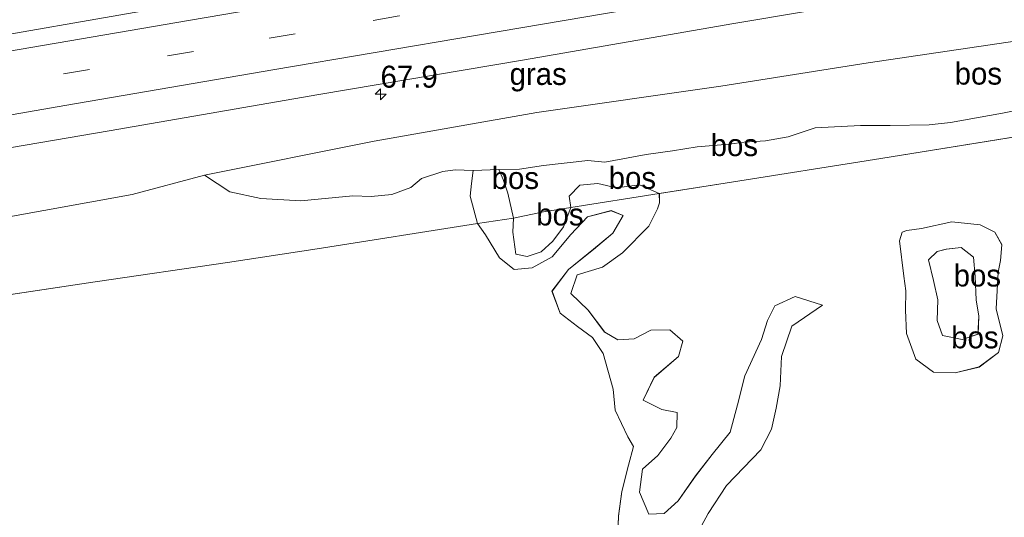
# Model space of a CAD drawing. Header units: millimetres. Extents: x 180000 to 190000, y 466229 to 468626.
# Tile 3 of 202: x 180112 to 180224, y 467556 to 467613. Entities that reach past the tile are written whole.
import ezdxf
from ezdxf.enums import TextEntityAlignment as Align

# ---------------------------------------------------------------- set-up
doc = ezdxf.new("R2010")
doc.units = ezdxf.units.MM
doc.linetypes.add('39strp', pattern=[12, 3, -9])
for name, color, linetype, lineweight in [('af-bs-rasterhekwerk', 8, 'hekwerk', 18), ('as-bs-kilometr', 13, 'Continuous', 18), ('bp-b5-bos', 93, 'Continuous', 18), ('bp-b5-grasland', 93, 'Continuous', 18), ('gw-bs-kruinlijn', 93, 'Continuous', 18), ('gw-bs-teenlijn', 93, 'Continuous', 18), ('mk-bs-39streep 0.15', 8, '39strp', 18), ('mk-bs-streep 0.15', 8, 'Continuous', 18), ('vh-b5-verh_soort', 8, 'Continuous', 18)]:
    doc.layers.add(name, color=color, linetype=linetype, lineweight=lineweight)
doc.styles.add('rtw_iso', font='iso-rtw.shx')
doc.linetypes.add('hekwerk', pattern='A,7,-1.5,[1,RTW.shx,S=0.75,R=0,X=0,Y=0],-1.5', length=10)

# ---------------------------------------------------------------- blocks, each defined once
blk = doc.blocks.new('dtbattr-r')
at = {"style": 'rtw_iso'}
blk.add_attdef('TAG', text='', height=2.5, dxfattribs=at).set_placement((0, 0), align=Align.MIDDLE_CENTER)
blk = doc.blocks.new('d33az_ACAD_1_FMEBLOCK69')
at = {"layer": 'bp-b5-bos'}
for points in [[(-35.52, 46.21, 28.26), (-12.76, 49.63, 28.41), (2.29, 51.83, 28.83), (12.49, 53.38, 29.62), (30.74, 56.26, 29.39), (31.65, 54.96, 29.56), (33.24, 52.35, 29.72), (34.9, 51.01, 29.64), (36.94, 51.22, 29.62), (39.24, 52.45, 29.62), (41.34, 54.99, 29.55), (43.24, 57.01, 29.57), (45.95, 57.71, 29.63), (47.3, 57.15, 29.67), (46.14, 55.15, 29.64), (43.93, 53.31, 29.68), (41.09, 51.01, 29.66), (39.21, 48.55, 29.63), (40.15, 46.05, 29.53), (42.12, 44.55, 29.63), (43.82, 43.29, 29.73), (45.04, 41.49, 29.83), (46.16, 37.43, 29.83), (46.38, 35.02, 29.75), (47.84, 31.98, 29.64), (48.49, 30.88, 29.62), (47.9, 28.76, 29.57), (47.14, 25.79, 29.65), (46.78, 22.99, 29.61), (46.65, 19.95, 29.61)], [(54.74, 19.15, 29.65), (56.97, 23.29, 29.58), (59.06, 26.47, 29.7), (62.96, 30.53, 29.58), (64.17, 32.88, 29.53), (64.7, 35.24, 29.51), (65.17, 37.81, 29.5), (65.32, 41.14, 29.43), (66.48, 44.57, 29.39), (69.98, 46.98, 29.41), (66.88, 47.97, 29.66), (64.56, 46.91, 29.77), (63.73, 45.21, 29.93), (63.05, 43.06, 30.02), (61.14, 38.94, 30.13), (60.31, 35.62, 30.1), (59.47, 32.53, 30.08), (57.42, 29.99, 29.99), (55.52, 27.54, 29.97), (53.54, 24.73, 30.07), (51.96, 23.28, 30.05), (50.22, 23.21, 30.06), (49.16, 25.71, 30.08), (49.49, 28.31, 30.06), (51.24, 29.87, 30.05), (52.71, 31.85, 30.08), (53.39, 33.07, 30.09), (53.44, 34.78, 30.16), (51.71, 35.11, 30.17), (49.57, 36.18, 30.07), (50.82, 38.76, 30.09), (53.58, 41.13, 30.14), (54.07, 42.86, 30.17), (52.61, 44.18, 30.27), (50.46, 44.11, 30.28), (48.54, 43.14, 30.28), (46.69, 43.04, 30.33), (45.2, 43.91, 30.36), (43.32, 46.4, 30.41), (41.35, 48.28, 30.4), (42.07, 50.41, 30.3), (44.94, 51.27, 30.22), (47.23, 52.9, 30.14), (50.22, 55.95, 29.95), (51.2, 57.93, 29.95), (51.44, 58.6, 29.95), (51.42, 59.65, 29.83), (58.9, 60.83, 30.08), (76.6, 63.66, 29.72), (94.49, 66.52, 29.8)]]:
    blk.add_polyline3d(points, dxfattribs=at)
blk.add_polyline3d([(79.46, 48.6, 29.68), (79.4, 46.4, 29.6), (79.53, 43.74, 29.56), (80.57, 40.82, 29.59), (82.6, 39.35, 29.55), (85.05, 39.28, 29.44), (87.78, 39.93, 29.4), (90, 41.58, 29.48), (90.49, 43.48, 29.53), (89.74, 46.54, 29.63), (89.96, 50.72, 29.67), (90.22, 52.05, 29.67), (90.38, 53.84, 29.68), (89.58, 55.27, 29.67), (87.91, 56.09, 29.72), (84.7, 56.46, 29.65), (81.23, 55.7, 29.63), (79.55, 55.46, 29.7), (79.03, 55.25, 29.7), (78.73, 54.3, 29.7), (79.23, 50.26, 29.71)], close=True, dxfattribs=at)
blk = doc.blocks.new('d33az_ACAD_1_FMEBLOCK108')
at = {"layer": 'bp-b5-bos'}
for points in [[(5.77, 5.98, 29.68), (5.61, 4.19, 29.67), (5.35, 2.85, 29.67), (5.13, -1.33, 29.63), (5.88, -4.39, 29.53), (5.39, -6.29, 29.48), (3.17, -7.93, 29.4), (0.44, -8.59, 29.44), (-2.01, -8.52, 29.55), (-4.04, -7.05, 29.59), (-5.08, -4.13, 29.56), (-5.21, -1.47, 29.6), (-5.15, 0.74, 29.68), (-5.38, 2.39, 29.71), (-5.88, 6.43, 29.7), (-5.58, 7.38, 29.7), (-5.06, 7.59, 29.7), (-3.39, 7.83, 29.63), (0.09, 8.59, 29.65), (3.3, 8.22, 29.72), (4.97, 7.4, 29.67)], [(-0.99, -4.34, 29.97), (1.24, -4.79, 29.98), (3.05, -4.21, 29.93), (3.14, -2.15, 29.97), (2.83, -0.3, 29.98), (2.71, 2.35, 29.81), (2.52, 4.56, 29.86), (1.14, 5.64, 30.15), (-0.55, 5.45, 30.36), (-1.6, 5.19, 30.23), (-2.57, 4.25, 30.16), (-2.03, 1.9, 30.03), (-1.51, -0.29, 30.01), (-1.58, -2.65, 29.96)]]:
    blk.add_polyline3d(points, close=True, dxfattribs=at)
blk = doc.blocks.new('hecto')
for p, q in [((0, 0.625), (-0.625, 0)), ((0, -0.625), (0, 0.625)), ((-0.625, 0), (0.625, 0)), ((0.625, 0), (0, -0.625))]:
    blk.add_line(p, q)
blk = doc.blocks.new('dtbattr')
at = {"style": 'rtw_iso'}
blk.add_attdef('TAG', (0.59, 0.87), '', height=2.5, dxfattribs=at)

msp = doc.modelspace()

# ---------------------------------------------------------------- linework, layer by layer
at = {"layer": 'af-bs-rasterhekwerk'}
for points in [[(180285.76, 467609.59, 31.1), (180282.72, 467608.98, 32.25), (180276.52, 467607.88, 33.32), (180267.42, 467606.07, 33.79), (180262.21, 467605.25, 33.5), (180245.94, 467602.55, 31.53), (180235.29, 467600.91, 30.28), (180227.82, 467599.68, 29.8), (180209.94, 467596.81, 29.72), (180192.23, 467593.98, 30.08), (180184.75, 467592.8, 29.83)], [(180000, 467563.42, 27.88), (180009.55, 467564.95, 27.85), (180026.16, 467568.05, 27.92), (180038.23, 467570.11, 27.99), (180058.31, 467573.51, 28.18), (180059.85, 467573.39, 28.2), (180061.53, 467573.94, 28.15), (180073.85, 467575.79, 28.18), (180097.81, 467579.36, 28.26), (180120.58, 467582.78, 28.41), (180135.63, 467584.98, 28.83), (180145.83, 467586.53, 29.62), (180164.08, 467589.41, 29.39), (180168.15, 467590.02, 29.81), (180171.58, 467590.74, 29.91), (180174.68, 467591.21, 29.5), (180184.75, 467592.8, 29.83)]]:
    msp.add_polyline3d(points, dxfattribs=at)
at = {"layer": 'bp-b5-bos'}
for points in [[(180226.58, 467602.51, 29.98), (180223.8, 467601.96, 29.96), (180217.87, 467600.9, 29.94), (180215.45, 467600.62, 29.92), (180211, 467600.56, 29.99), (180207.65, 467600.53, 30.1), (180202.49, 467600.28, 30.4), (180199.42, 467599.27, 30.71), (180196.81, 467598.79, 30.81), (180194.4, 467598.66, 30.46), (180192.68, 467598.42, 30.43), (180189.07, 467598.13, 30.31), (180186.24, 467597.68, 30.2), (180183.25, 467597.25, 30.03), (180178.55, 467596.38, 30.13), (180176.6, 467596.57, 30.09), (180171.59, 467596.01, 30), (180168.84, 467595.6, 29.96), (180166.48, 467595.53, 29.77), (180163.59, 467595.43, 29.53), (180161.52, 467595.49, 29.66), (180160.13, 467595.3, 29.66), (180157.69, 467594.52, 29.87), (180156.49, 467593.5, 29.95), (180154.32, 467592.7, 29.87), (180151.99, 467592.49, 29.73), (180149.9, 467592.54, 29.84), (180143.96, 467591.97, 29.78), (180139.41, 467592.26, 29.43), (180135.89, 467593.01, 29.32), (180133.01, 467594.91, 28.7), (180152.32, 467598.75, 28.9), (180170.81, 467602.02, 28.86), (180191.74, 467605.02, 29.12), (180208.5, 467607.69, 29.08), (180226.73, 467610.37, 29.17)], [(180227.82, 467599.68, 29.8), (180209.94, 467596.81, 29.72), (180192.23, 467593.98, 30.08), (180184.75, 467592.8, 29.83), (180182.51, 467593.81, 29.97), (180179.89, 467593.46, 29.88), (180177.74, 467593.96, 29.87), (180175.69, 467593.76, 29.84), (180174.5, 467592.51, 29.84), (180174.68, 467591.21, 29.5), (180171.58, 467590.74, 29.91), (180168.15, 467590.02, 29.81), (180167.52, 467592.85, 29.94), (180166.99, 467594.42, 29.94), (180166.48, 467595.53, 29.77), (180168.84, 467595.6, 29.96), (180171.59, 467596.01, 30), (180176.6, 467596.57, 30.09), (180178.55, 467596.38, 30.13), (180183.25, 467597.25, 30.03), (180186.24, 467597.68, 30.2), (180189.07, 467598.13, 30.31), (180192.68, 467598.42, 30.43), (180194.4, 467598.66, 30.46), (180196.81, 467598.79, 30.81), (180199.42, 467599.27, 30.71), (180202.49, 467600.28, 30.4), (180207.65, 467600.53, 30.1), (180211, 467600.56, 29.99), (180215.45, 467600.62, 29.92), (180217.87, 467600.9, 29.94), (180223.8, 467601.96, 29.96), (180226.58, 467602.51, 29.98)], [(180099.83, 467588.21, 28.51), (180124.79, 467592.69, 28.65), (180133.01, 467594.91, 28.7), (180135.89, 467593.01, 29.32), (180139.41, 467592.26, 29.43), (180143.96, 467591.97, 29.78), (180149.9, 467592.54, 29.84), (180151.99, 467592.49, 29.73), (180154.32, 467592.7, 29.87), (180156.49, 467593.5, 29.95), (180157.69, 467594.52, 29.87), (180160.13, 467595.3, 29.66), (180161.52, 467595.49, 29.66), (180163.59, 467595.43, 29.53), (180163.4, 467593.97, 29.61), (180163.22, 467592.53, 29.6), (180164.08, 467589.41, 29.39), (180145.83, 467586.53, 29.62), (180135.63, 467584.98, 28.83), (180120.58, 467582.78, 28.41), (180097.81, 467579.36, 28.26)], [(180179.99, 467553.1, 29.61), (180180.11, 467556.15, 29.61), (180180.48, 467558.94, 29.65), (180181.24, 467561.91, 29.57), (180181.83, 467564.03, 29.62), (180181.17, 467565.13, 29.64), (180179.72, 467568.17, 29.75), (180179.5, 467570.58, 29.83), (180178.38, 467574.64, 29.83), (180177.16, 467576.44, 29.73), (180175.45, 467577.7, 29.63), (180173.49, 467579.2, 29.53), (180172.54, 467581.7, 29.63), (180174.43, 467584.17, 29.66), (180177.27, 467586.47, 29.68), (180179.48, 467588.31, 29.64), (180180.64, 467590.3, 29.67), (180179.28, 467590.87, 29.63), (180176.57, 467590.16, 29.57), (180174.68, 467588.14, 29.55), (180172.58, 467585.6, 29.62), (180170.27, 467584.37, 29.62), (180168.24, 467584.17, 29.64), (180166.58, 467585.5, 29.72), (180164.99, 467588.11, 29.56), (180164.08, 467589.41, 29.39), (180168.15, 467590.02, 29.81), (180168.09, 467588.41, 29.95), (180168.43, 467585.93, 29.93), (180169.7, 467585.64, 29.85), (180171.3, 467586.2, 29.8), (180172.64, 467587.4, 29.76), (180173.85, 467589.04, 29.68), (180174.68, 467591.21, 29.5), (180184.75, 467592.8, 29.83), (180184.77, 467591.75, 29.95), (180184.54, 467591.08, 29.95), (180183.56, 467589.1, 29.95), (180180.57, 467586.05, 30.14), (180178.27, 467584.42, 30.22), (180175.41, 467583.57, 30.3), (180174.69, 467581.43, 30.4), (180176.66, 467579.55, 30.41), (180178.53, 467577.06, 30.36), (180180.02, 467576.19, 30.33), (180181.87, 467576.29, 30.28), (180183.8, 467577.26, 30.28), (180185.95, 467577.33, 30.27), (180187.41, 467576.01, 30.17), (180186.92, 467574.28, 30.14), (180184.15, 467571.92, 30.09), (180182.91, 467569.33, 30.07), (180185.05, 467568.26, 30.17), (180186.78, 467567.93, 30.16), (180186.73, 467566.22, 30.09), (180186.05, 467565, 30.08), (180184.58, 467563.02, 30.05), (180182.83, 467561.47, 30.06), (180182.5, 467558.86, 30.08), (180183.56, 467556.36, 30.06), (180185.3, 467556.43, 30.05), (180186.88, 467557.88, 30.07), (180188.86, 467560.7, 29.97), (180190.76, 467563.14, 29.99), (180192.8, 467565.68, 30.08), (180193.65, 467568.77, 30.1), (180194.48, 467572.09, 30.13), (180196.39, 467576.22, 30.02), (180197.06, 467578.36, 29.93), (180197.9, 467580.06, 29.77), (180200.22, 467581.12, 29.66), (180203.32, 467580.13, 29.41), (180199.82, 467577.72, 29.39), (180198.66, 467574.29, 29.43), (180198.51, 467570.96, 29.5), (180198.04, 467568.39, 29.51), (180197.51, 467566.03, 29.53), (180196.29, 467563.68, 29.58), (180192.4, 467559.62, 29.7), (180190.3, 467556.44, 29.58), (180188.08, 467552.3, 29.65)]]:
    msp.add_polyline3d(points, dxfattribs=at)
for points in [[(180168.15, 467590.02, 29.81), (180164.08, 467589.41, 29.39), (180163.22, 467592.53, 29.6), (180163.4, 467593.97, 29.61), (180163.59, 467595.43, 29.53), (180166.48, 467595.53, 29.77), (180166.99, 467594.42, 29.94), (180167.52, 467592.85, 29.94)], [(180177.74, 467593.96, 29.87), (180179.89, 467593.46, 29.88), (180182.51, 467593.81, 29.97), (180184.75, 467592.8, 29.83), (180174.68, 467591.21, 29.5), (180174.5, 467592.51, 29.84), (180175.69, 467593.76, 29.84)], [(180171.3, 467586.2, 29.8), (180169.7, 467585.64, 29.85), (180168.43, 467585.93, 29.93), (180168.09, 467588.41, 29.95), (180168.15, 467590.02, 29.81), (180171.58, 467590.74, 29.91), (180174.68, 467591.21, 29.5), (180173.85, 467589.04, 29.68), (180172.64, 467587.4, 29.76)], [(180220.99, 467576.81, 29.93), (180219.18, 467576.23, 29.98), (180216.96, 467576.68, 29.97), (180216.37, 467578.37, 29.96), (180216.44, 467580.73, 30.01), (180215.92, 467582.92, 30.03), (180215.38, 467585.27, 30.16), (180216.35, 467586.21, 30.23), (180217.39, 467586.47, 30.36), (180219.09, 467586.66, 30.15), (180220.47, 467585.58, 29.86), (180220.66, 467583.37, 29.81), (180220.78, 467580.72, 29.98), (180221.09, 467578.88, 29.97)]]:
    msp.add_polyline3d(points, close=True, dxfattribs=at)
at = {"layer": 'bp-b5-grasland'}
for points in [[(180237.03, 467632.51, 29.22), (180206.58, 467627.32, 29.04), (180176.06, 467622.12, 28.91), (180145.69, 467616.89, 28.74), (180127.65, 467613.84, 28.7), (180104.5, 467609.83, 28.55)], [(180226.73, 467610.37, 29.17), (180208.5, 467607.69, 29.08), (180191.74, 467605.02, 29.12), (180170.81, 467602.02, 28.86), (180152.32, 467598.75, 28.9), (180133.01, 467594.91, 28.7), (180124.79, 467592.69, 28.65), (180099.83, 467588.21, 28.51), (180084, 467584.89, 28.41), (180078, 467583.75, 28.35), (180061.47, 467581.03, 28.34), (180017.07, 467573.01, 27.98), (180000, 467570.52, 28.02), (180000, 467579.06, 28.29), (180028.16, 467584, 28.39), (180052.04, 467588.05, 28.58), (180075.21, 467591.96, 28.69), (180098.38, 467595.88, 28.8), (180122.17, 467599.95, 28.89), (180146.02, 467604.08, 29), (180169.2, 467607.98, 29.08), (180193.22, 467612.13, 29.21), (180218.12, 467616.34, 29.35), (180241.69, 467620.35, 29.46)]]:
    msp.add_polyline3d(points, dxfattribs=at)
at = {"layer": 'gw-bs-kruinlijn'}
for points in [[(180226.58, 467602.51, 29.98), (180223.8, 467601.96, 29.96), (180217.87, 467600.9, 29.94), (180215.45, 467600.62, 29.92), (180211, 467600.56, 29.99), (180207.65, 467600.53, 30.1), (180202.49, 467600.28, 30.4), (180199.42, 467599.27, 30.71), (180196.81, 467598.79, 30.81), (180194.4, 467598.66, 30.46), (180192.68, 467598.42, 30.43), (180189.07, 467598.13, 30.31), (180186.24, 467597.68, 30.2), (180183.25, 467597.25, 30.03), (180178.55, 467596.38, 30.13), (180176.6, 467596.57, 30.09), (180171.59, 467596.01, 30), (180168.84, 467595.6, 29.96), (180166.48, 467595.53, 29.77)], [(180133.01, 467594.91, 28.7), (180135.89, 467593.01, 29.32), (180139.41, 467592.26, 29.43), (180143.96, 467591.97, 29.78), (180149.9, 467592.54, 29.84), (180151.99, 467592.49, 29.73), (180154.32, 467592.7, 29.87), (180156.49, 467593.5, 29.95), (180157.69, 467594.52, 29.87), (180160.13, 467595.3, 29.66), (180161.52, 467595.49, 29.66), (180163.59, 467595.43, 29.53), (180166.48, 467595.53, 29.77)], [(180166.48, 467595.53, 29.77), (180166.99, 467594.42, 29.94)], [(180184.77, 467591.75, 29.95), (180184.75, 467592.8, 29.83), (180182.51, 467593.81, 29.97), (180179.89, 467593.46, 29.88), (180177.74, 467593.96, 29.87), (180175.69, 467593.76, 29.84), (180174.5, 467592.51, 29.84), (180174.68, 467591.21, 29.5), (180173.85, 467589.04, 29.68), (180172.64, 467587.4, 29.76), (180171.3, 467586.2, 29.8), (180169.7, 467585.64, 29.85), (180168.43, 467585.93, 29.93), (180168.09, 467588.41, 29.95), (180168.15, 467590.02, 29.81), (180167.52, 467592.85, 29.94), (180166.99, 467594.42, 29.94)], [(180184.77, 467591.75, 29.95), (180184.54, 467591.08, 29.95), (180183.56, 467589.1, 29.95), (180180.57, 467586.05, 30.14), (180178.27, 467584.42, 30.22), (180175.41, 467583.57, 30.3), (180174.69, 467581.43, 30.4), (180176.66, 467579.55, 30.41), (180178.53, 467577.06, 30.36), (180180.02, 467576.19, 30.33), (180181.87, 467576.29, 30.28), (180183.8, 467577.26, 30.28), (180185.95, 467577.33, 30.27), (180187.41, 467576.01, 30.17), (180186.92, 467574.28, 30.14), (180184.15, 467571.92, 30.09), (180182.91, 467569.33, 30.07), (180185.05, 467568.26, 30.17), (180186.78, 467567.93, 30.16), (180186.73, 467566.22, 30.09), (180186.05, 467565, 30.08), (180184.58, 467563.02, 30.05), (180182.83, 467561.47, 30.06), (180182.5, 467558.86, 30.08), (180183.56, 467556.36, 30.06), (180185.3, 467556.43, 30.05), (180186.88, 467557.88, 30.07), (180188.86, 467560.7, 29.97), (180190.76, 467563.14, 29.99), (180192.8, 467565.68, 30.08), (180193.65, 467568.77, 30.1), (180194.48, 467572.09, 30.13), (180196.39, 467576.22, 30.02), (180197.06, 467578.36, 29.93), (180197.9, 467580.06, 29.77), (180200.22, 467581.12, 29.66), (180203.32, 467580.13, 29.41)], [(180219.09, 467586.66, 30.15), (180217.39, 467586.47, 30.36), (180216.35, 467586.21, 30.23), (180215.38, 467585.27, 30.16), (180215.92, 467582.92, 30.03), (180216.44, 467580.73, 30.01), (180216.37, 467578.37, 29.96), (180216.96, 467576.68, 29.97), (180219.18, 467576.23, 29.98), (180220.99, 467576.81, 29.93), (180221.09, 467578.88, 29.97), (180220.78, 467580.72, 29.98), (180220.66, 467583.37, 29.81), (180220.47, 467585.58, 29.86), (180219.09, 467586.66, 30.15)]]:
    msp.add_polyline3d(points, dxfattribs=at)
at = {"layer": 'gw-bs-teenlijn'}
for points in [[(180345.02, 467629.89, 29.48), (180338.81, 467629.67, 29.55), (180327.37, 467627.74, 29.6), (180314.85, 467625.41, 29.55), (180295.96, 467622.59, 29.44), (180278.65, 467619.91, 29.47), (180260.68, 467616.93, 29.27), (180244.23, 467613.9, 29.18), (180226.73, 467610.37, 29.17), (180208.5, 467607.69, 29.08), (180191.74, 467605.02, 29.12), (180170.81, 467602.02, 28.86), (180152.32, 467598.75, 28.9), (180133.01, 467594.91, 28.7)], [(180163.59, 467595.43, 29.53), (180163.4, 467593.97, 29.61), (180163.22, 467592.53, 29.6), (180164.08, 467589.41, 29.39), (180164.99, 467588.11, 29.56), (180166.58, 467585.5, 29.72), (180168.24, 467584.17, 29.64), (180170.27, 467584.37, 29.62), (180172.58, 467585.6, 29.62), (180174.68, 467588.14, 29.55), (180176.57, 467590.16, 29.57), (180179.28, 467590.87, 29.63), (180180.64, 467590.3, 29.67), (180179.48, 467588.31, 29.64), (180177.27, 467586.47, 29.68), (180174.43, 467584.17, 29.66), (180172.54, 467581.7, 29.63), (180173.49, 467579.2, 29.53), (180175.45, 467577.7, 29.63), (180177.16, 467576.44, 29.73), (180178.38, 467574.64, 29.83), (180179.5, 467570.58, 29.83), (180179.72, 467568.17, 29.75), (180181.17, 467565.13, 29.64), (180181.83, 467564.03, 29.62), (180181.24, 467561.91, 29.57), (180180.48, 467558.94, 29.65), (180180.11, 467556.15, 29.61), (180179.99, 467553.1, 29.61)], [(180218.04, 467589.61, 29.65), (180214.56, 467588.85, 29.63), (180212.89, 467588.61, 29.7), (180212.37, 467588.4, 29.7), (180212.07, 467587.45, 29.7), (180212.57, 467583.41, 29.71), (180212.8, 467581.76, 29.68), (180212.74, 467579.55, 29.6), (180212.86, 467576.89, 29.56), (180213.91, 467573.97, 29.59), (180215.93, 467572.5, 29.55), (180218.39, 467572.43, 29.44), (180221.12, 467573.09, 29.4), (180223.34, 467574.73, 29.48), (180223.82, 467576.63, 29.53), (180223.08, 467579.69, 29.63), (180223.3, 467583.88, 29.67), (180223.56, 467585.21, 29.67), (180223.72, 467587, 29.68), (180222.92, 467588.43, 29.67), (180221.24, 467589.24, 29.72), (180218.04, 467589.61, 29.65)], [(180188.08, 467552.3, 29.65), (180190.3, 467556.44, 29.58), (180192.4, 467559.62, 29.7), (180196.29, 467563.68, 29.58), (180197.51, 467566.03, 29.53), (180198.04, 467568.39, 29.51), (180198.51, 467570.96, 29.5), (180198.66, 467574.29, 29.43), (180199.82, 467577.72, 29.39), (180203.32, 467580.13, 29.41)]]:
    msp.add_polyline3d(points, dxfattribs=at)
at = {"layer": 'mk-bs-39streep 0.15'}
msp.add_polyline3d([(180341.55, 467645.22, 29.85), (180321.28, 467641.65, 29.72), (180297.94, 467637.53, 29.56), (180274.54, 467633.46, 29.53), (180251.23, 467629.39, 29.43), (180227.82, 467625.36, 29.31), (180204.43, 467621.38, 29.18), (180178.87, 467617.02, 29.07), (180155.14, 467613.01, 28.96), (180131.75, 467608.98, 28.87), (180108.44, 467604.94, 28.78), (180085.13, 467600.9, 28.64)], dxfattribs=at)
at = {"layer": 'mk-bs-streep 0.15'}
for points in [[(180340.73, 467648.84, 29.75), (180320.89, 467645.32, 29.68), (180297.51, 467641.25, 29.53), (180274.04, 467637.07, 29.44), (180250.66, 467632.97, 29.35), (180227.24, 467628.91, 29.23), (180203.98, 467624.95, 29.09), (180178.63, 467620.58, 28.96), (180154.63, 467616.5, 28.88), (180131.2, 467612.49, 28.77), (180107.9, 467608.52, 28.67), (180084.7, 467604.59, 28.58), (180061.28, 467600.56, 28.45), (180037.99, 467596.62, 28.31), (180014.53, 467592.64, 28.23), (180000, 467590.17, 28.13)], [(180000, 467582.87, 28.29), (180000.66, 467583, 28.29), (180024.07, 467586.98, 28.39), (180047.45, 467590.94, 28.57), (180070.69, 467594.83, 28.63), (180094.21, 467598.86, 28.78), (180117.37, 467602.85, 28.9), (180140.78, 467606.86, 28.92), (180164.06, 467610.82, 29.06), (180188.48, 467614.99, 29.14), (180213.4, 467619.18, 29.3), (180236.77, 467623.18, 29.41), (180260.3, 467627.3, 29.52), (180283.56, 467631.35, 29.61), (180307.11, 467635.5, 29.74), (180342.34, 467641.74, 29.91)]]:
    msp.add_polyline3d(points, dxfattribs=at)
at = {"layer": 'vh-b5-verh_soort'}
msp.add_polyline3d([(180241.69, 467620.35, 29.46), (180218.12, 467616.34, 29.35), (180193.22, 467612.13, 29.21), (180169.2, 467607.98, 29.08), (180146.02, 467604.08, 29), (180122.17, 467599.95, 28.89), (180098.38, 467595.88, 28.8), (180075.21, 467591.96, 28.69), (180052.04, 467588.05, 28.58), (180028.16, 467584, 28.39), (180000, 467579.06, 28.29), (180000, 467592.01, 28.09), (180011.19, 467594.01, 28.16), (180034.58, 467597.99, 28.25), (180057.93, 467601.97, 28.35), (180081.06, 467605.84, 28.5), (180104.5, 467609.83, 28.55), (180127.65, 467613.84, 28.7), (180145.69, 467616.89, 28.74), (180176.06, 467622.12, 28.91), (180206.58, 467627.32, 29.04), (180237.03, 467632.51, 29.22)], dxfattribs=at)

# ---------------------------------------------------------------- block references
at = {"layer": 'as-bs-kilometr'}
ref = msp.add_blockref('dtbattr', (180153.04, 467604.1, 29.14), dxfattribs=at)
ref.add_attrib('TAG', '67.9', dxfattribs={"layer": '0', "height": 2.5, "style": 'rtw_iso'}).set_placement((180153.04, 467604.1, 29.14), align=Align.BOTTOM_LEFT)
msp.add_blockref('hecto', (180153.04, 467604.1, 29.14), dxfattribs=at)
at = {"layer": 'bp-b5-bos'}
ref = msp.add_blockref('dtbattr-r', (180218.34, 467604.45, 29.94), dxfattribs=at)
ref.add_attrib('TAG', 'bos', dxfattribs={"layer": '0', "height": 2.5, "style": 'rtw_iso'}).set_placement((180218.34, 467604.45, 29.94), align=Align.BOTTOM_LEFT)
for name, p in [('d33az_ACAD_1_FMEBLOCK69', (180133.34, 467533.15)), ('d33az_ACAD_1_FMEBLOCK108', (180217.95, 467581.02))]:
    msp.add_blockref(name, p, dxfattribs=at)
ref = msp.add_blockref('dtbattr-r', (180190.59, 467596.32, 30.04), dxfattribs=at)
ref.add_attrib('TAG', 'bos', dxfattribs={"layer": '0', "height": 2.5, "style": 'rtw_iso'}).set_placement((180190.59, 467596.32, 30.04), align=Align.BOTTOM_LEFT)
ref = msp.add_blockref('dtbattr-r', (180165.68, 467592.58, 29.7), dxfattribs=at)
ref.add_attrib('TAG', 'bos', dxfattribs={"layer": '0', "height": 2.5, "style": 'rtw_iso'}).set_placement((180165.68, 467592.58, 29.7), align=Align.BOTTOM_LEFT)
ref = msp.add_blockref('dtbattr-r', (180178.99, 467592.59, 29.82), dxfattribs=at)
ref.add_attrib('TAG', 'bos', dxfattribs={"layer": '0', "height": 2.5, "style": 'rtw_iso'}).set_placement((180178.99, 467592.59, 29.82), align=Align.BOTTOM_LEFT)
ref = msp.add_blockref('dtbattr-r', (180170.75, 467588.43, 29.8), dxfattribs=at)
ref.add_attrib('TAG', 'bos', dxfattribs={"layer": '0', "height": 2.5, "style": 'rtw_iso'}).set_placement((180170.75, 467588.43, 29.8), align=Align.BOTTOM_LEFT)
ref = msp.add_blockref('dtbattr-r', (180218.23, 467581.49, 30.03), dxfattribs=at)
ref.add_attrib('TAG', 'bos', dxfattribs={"layer": '0', "height": 2.5, "style": 'rtw_iso'}).set_placement((180218.23, 467581.49, 30.03), align=Align.BOTTOM_LEFT)
ref = msp.add_blockref('dtbattr-r', (180217.95, 467574.46, 29.62), dxfattribs=at)
ref.add_attrib('TAG', 'bos', dxfattribs={"layer": '0', "height": 2.5, "style": 'rtw_iso'}).set_placement((180217.95, 467574.46, 29.62), align=Align.BOTTOM_LEFT)
at = {"layer": 'bp-b5-grasland'}
ref = msp.add_blockref('dtbattr-r', (180167.72, 467604.41, 29.03), dxfattribs=at)
ref.add_attrib('TAG', 'gras', dxfattribs={"layer": '0', "height": 2.5, "style": 'rtw_iso'}).set_placement((180167.72, 467604.41, 29.03), align=Align.BOTTOM_LEFT)

doc.saveas('drawing.dxf')
